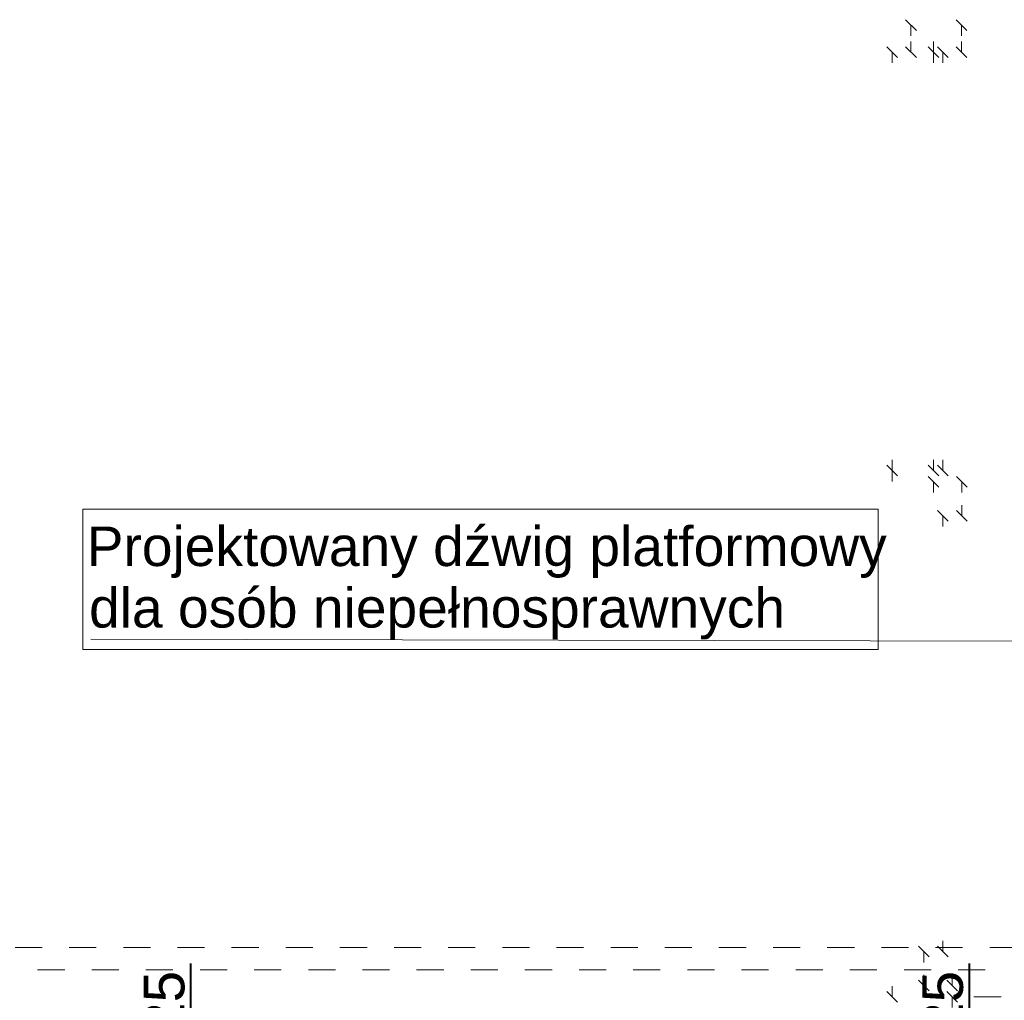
# Model space of a CAD drawing. Header units: millimetres. Extents: x 178516 to 426772, y -178579 to -115871.
# Tile 84 of 256: x 259154 to 263518, y -126434 to -122090. Entities that reach past the tile are written whole.
import ezdxf

# ---------------------------------------------------------------- set-up
doc = ezdxf.new("R2010")
doc.units = ezdxf.units.MM
doc.header["$MEASUREMENT"] = 0
doc.linetypes.add('Przerywana', pattern=[240, 120, -120])
doc.layers.get('0').update_dxf_attribs({"color": 252, "lineweight": 5})
for name, color, linetype, lineweight in [('830-G Teksty Etykiety_Nr_pióra__41', 252, 'Continuous', 5), ('830-G Teksty Etykiety_Nr_pióra__64', 252, 'Continuous', 5), ('IS_nawiew', 5, 'Continuous', 40), ('Nowe_820-G Rysunki Obrazki_Nr_pióra__103', 252, 'Continuous', 5), ('Nowe_820-G Rysunki Obrazki_Nr_pióra__64', 252, 'Continuous', 5), ('Nowe_Nowe_220(1)-A Ściany zewnętrzne_Nr_pióra__103', 252, 'Continuous', 5)]:
    doc.layers.add(name, color=color, linetype=linetype, lineweight=lineweight)
doc.styles.add('GENERATED_STYLE_1', font='arial.ttf')
doc.styles.add('WE12', font='arial.ttf')

# ---------------------------------------------------------------- blocks, each defined once
blk = doc.blocks.new('podkład 20251118')
at = {"color": 252, "linetype": 'Continuous', "lineweight": 5}
for p, q in [((263128.4, -122137.7), (263080.9, -122090.2)), ((263352.6, -122137.7), (263305.1, -122090.2)), ((263104.6, -122114), (263104.6, -122161.5)), ((263328.9, -122114), (263328.9, -122161.5)), ((263104.6, -122234), (263104.6, -122186.5)), ((263204.9, -122234), (263204.9, -122186.5)), ((263328.9, -122234), (263328.9, -122186.5)), ((263045.3, -122257.7), (262997.8, -122210.2)), ((263021.5, -122234), (263021.5, -122281.5)), ((263080.9, -122210.2), (263128.4, -122257.7)), ((263181.2, -122210.2), (263228.7, -122257.7)), ((263228.7, -122257.8), (263181.2, -122210.3)), ((263204.9, -122234), (263204.9, -122281.5)), ((263269.5, -122257.8), (263222, -122210.3)), ((263245.8, -122234), (263245.8, -122281.5)), ((263305.1, -122210.2), (263352.6, -122257.7)), ((263045.3, -124111.4), (262997.8, -124063.9)), ((262997.8, -124063.9), (263045.3, -124111.4)), ((263021.5, -124087.7), (263021.5, -124040.2)), ((263180.5, -124063.9), (263228, -124111.4)), ((263204.2, -124087.7), (263204.2, -124040.2)), ((263222, -124063.9), (263269.5, -124111.4)), ((263245.8, -124087.7), (263245.8, -124040.2)), ((263021.5, -124087.7), (263021.5, -124135.2)), ((263228, -124161.4), (263180.5, -124113.9)), ((263204.2, -124137.7), (263204.2, -124185.2)), ((263353.7, -124161.4), (263306.2, -124113.9)), ((263330, -124137.7), (263330, -124185.2)), ((263330, -124287.7), (263330, -124240.2)), ((263269.5, -124311.4), (263222, -124263.9)), ((263245.8, -124287.7), (263245.8, -124335.2)), ((263306.2, -124263.9), (263353.7, -124311.4)), ((263185.3, -126242.2), (263137.8, -126194.7)), ((263222, -126194.7), (263269.5, -126242.2)), ((263245.8, -126218.4), (263245.8, -126170.9)), ((263161.6, -126218.4), (263161.6, -126265.9)), ((263161.6, -126368.4), (263161.6, -126320.9)), ((263287.3, -126368.4), (263287.3, -126320.9)), ((263021.5, -126418.4), (263021.5, -126370.9)), ((263137.8, -126344.7), (263185.3, -126392.2)), ((263263.5, -126344.7), (263311, -126392.2)), ((262997.8, -126394.7), (263045.3, -126442.2)), ((263311, -126442.2), (263263.5, -126394.7)), ((263287.3, -126418.4), (263287.3, -126465.9))]:
    blk.add_line(p, q, dxfattribs=at)
at = {"color": 252, "lineweight": 5}
for p, q in [((259434.1, -124258.3), (262958.9, -124258.3)), ((259434.1, -124880.3), (259434.1, -124258.3)), ((262958.9, -124258.3), (262958.9, -124880.3)), ((262958.9, -124880.3), (259434.1, -124880.3))]:
    blk.add_line(p, q, dxfattribs=at)
at = {"layer": '830-G Teksty Etykiety_Nr_pióra__64', "color": 252, "linetype": 'Continuous', "lineweight": 5}
blk.add_line((263975.1, -124844.1), (259470.2, -124834.7), dxfattribs=at)
at = {"layer": 'Nowe_820-G Rysunki Obrazki_Nr_pióra__103', "color": 252, "linetype": 'Przerywana', "lineweight": 5}
blk.add_line((263383.8, -126418.4), (263503.8, -126418.4), dxfattribs=at)
at = {"layer": 'Nowe_820-G Rysunki Obrazki_Nr_pióra__64', "color": 252, "linetype": 'Continuous', "lineweight": 5}
blk.add_line((263383.8, -126418.4), (263503.8, -126418.4), dxfattribs=at)
at = {"layer": 'Nowe_Nowe_220(1)-A Ściany zewnętrzne_Nr_pióra__103', "color": 252, "linetype": 'Przerywana', "lineweight": 5}
for p, q in [((256973.7, -126199.5), (265399.2, -126199.5)), ((257073.7, -126299.5), (265499.3, -126299.5))]:
    blk.add_line(p, q, dxfattribs=at)
at = {"layer": '830-G Teksty Etykiety_Nr_pióra__41', "color": 252, "lineweight": 5, "style": 'GENERATED_STYLE_1'}
for s, p in [('Projektowany dźwig platformowy', (259451.2, -124510.4)), ('dla osób niepełnosprawnych', (259461.7, -124782.8))]:
    blk.add_text(s, height=175, dxfattribs=at).set_placement(p)

msp = doc.modelspace()

# ---------------------------------------------------------------- linework, layer by layer
at = {"layer": 'IS_nawiew'}
for points in [[(259912.9, -127370), (259912.9, -126271.5), (259912.9, -126271.5)], [(263363.7, -127370), (263363.7, -126271.5), (263363.7, -126271.5)]]:
    msp.add_lwpolyline(points, dxfattribs=at)

# ---------------------------------------------------------------- block references
msp.add_blockref('podkład 20251118', (0, 0))

# ---------------------------------------------------------------- texts
at = {"layer": 'IS_nawiew', "char_height": 180, "width": 932.234, "attachment_point": 5, "rotation": 90, "style": 'WE12'}
for insert in [(259797.7, -126611.1), (263248.5, -126611.1)]:
    msp.add_mtext('%%C125', dxfattribs=dict(at, insert=insert))

doc.saveas('drawing.dxf')
